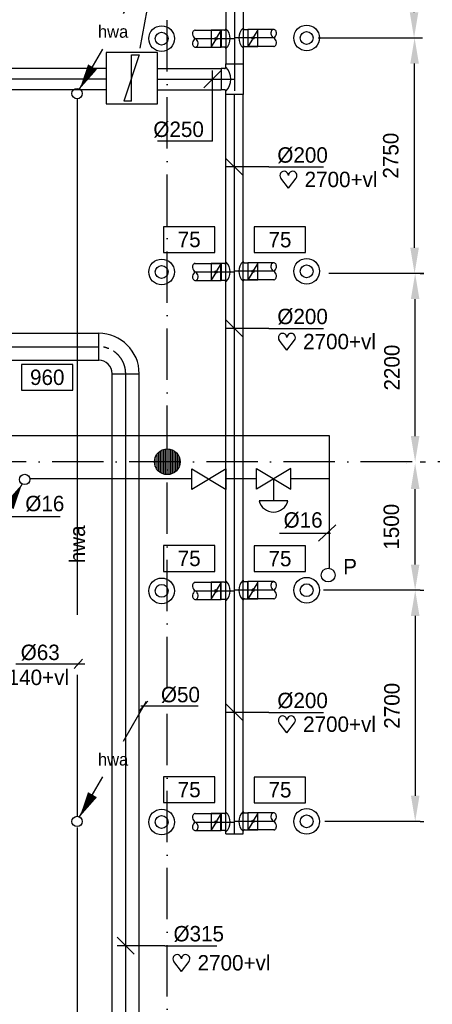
# Model space of a CAD drawing. Extents: x -39327 to 109237, y 358172 to 442272.
# Tile 93 of 96: x 77986 to 82799, y 422657 to 434156. Entities that reach past the tile are written whole.
import ezdxf
from ezdxf.enums import TextEntityAlignment as Align

# ---------------------------------------------------------------- set-up
doc = ezdxf.new("R2010")
doc.units = 0
doc.header["$LTSCALE"] = 100
for name, pattern in [('2322000', [45, 40, -5]), ('2322122', [47, 40, -7]), ('CENTER2', [11.25, 7.5, -1.25, 1.25, -1.25]), ('CENTER4', [5, 3.125, -0.625, 0.625, -0.625]), ('DASHDOT', [9, 6, -1.5, 0, -1.5]), ('LURETOUR', [6, 4, -2])]:
    doc.linetypes.add(name, pattern=pattern)
doc.layers.get('0').update_dxf_attribs({"linetype": 'CONTINUOUS'})
doc.layers.get('DEFPOINTS').update_dxf_attribs({"linetype": 'CONTINUOUS'})
for name, color, linetype in [('AL$7----_STRAMIEN', 1, 'DASHDOT'), ('AL28----_KONSTRUKTIE', 3, 'CONTINUOUS'), ('ALXAA---_GEWBETON', 12, 'CONTINUOUS'), ('BL$2----', 7, 'CONTINUOUS'), ('WL$1----', 4, 'CONTINUOUS'), ('WL521---', 4, 'CONTINUOUS'), ('WL570---', 3, 'CONTINUOUS'), ('WL570---_HARTLIJN', 1, 'CONTINUOUS'), ('WL570---_RETOUR', 3, 'CONTINUOUS'), ('WM$1----', 1, 'CONTINUOUS'), ('WM521---', 1, 'CONTINUOUS'), ('WM570---', 1, 'CONTINUOUS')]:
    doc.layers.add(name, color=color, linetype=linetype)
doc.styles.add('BURO-018', font='BUROFONT.shx', dxfattribs={"height": 180})
doc.dimstyles.new('CEES', dxfattribs={"dimscale": 100, "dimtxt": 3, "dimasz": 3, "dimexe": 1, "dimexo": 1, "dimgap": 1.5, "dimtad": 0, "dimdec": 0, "dimzin": 0, "dimtxsty": 'BURO-018', "dimcen": -3, "dimdle": 1.25, "dimclrd": 1, "dimclre": 1, "dimclrt": 1, "dimazin": 3, "dimtfac": 0.75, "dimtdec": 0, "dimtofl": 0, "dimtmove": 0, "dimatfit": 3, "dimtvp": 1.5, "dimtolj": 1, "dimtzin": 0})

# ---------------------------------------------------------------- blocks, each defined once
blk = doc.blocks.new('LU-ORNAM-C8C810')
at = {"color": 0, "linetype": 'CONTINUOUS'}
for radius in [100, 50]:
    blk.add_circle((0, 0), radius, dxfattribs=at)
at = {"color": 0, "linetype": 'CONTINUOUS', "style": 'BURO-018', "flags": 1}
for tag, p in [('LU_ID', (0, 0)), ('LU_DEBIET', (0, -3)), ('LU_FABR', (0, -6)), ('LU_ARTNR', (0, -9))]:
    blk.add_attdef(tag, p, '', height=1.8, dxfattribs=at)
blk = doc.blocks.new('LU-1D-K-C8')
at = {"color": 0, "linetype": 'CONTINUOUS'}
for p, q in [((-0.5, 100), (0.5, 100)), ((-0.5, -100), (0.5, -100))]:
    blk.add_line(p, q, dxfattribs=at)
at = {"layer": 'WL570---_HARTLIJN', "linetype": 'CENTER2'}
blk.add_line((-0.5, 0), (0.5, 0), dxfattribs=at)
blk = doc.blocks.new('LU-1-KB')
at = {"color": 0, "linetype": 'CONTINUOUS'}
for points in [[(0.168, 0.25, 0.068022), (0.155, 0.349, 0.080261), (0.119, 0.427, 0.107085), (0.061, 0.483, 0.138897), (0, 0.5, 0.138897), (-0.061, 0.483, 0.107085), (-0.119, 0.427, 0.080261), (-0.155, 0.349, 0.068022), (-0.168, 0.25, 0.068022)], [(0, -0.5, 0.138897), (0.061, -0.483, 0.107085), (0.119, -0.427, 0.080261), (0.155, -0.349, 0.068022), (0.168, -0.25, 0.068022)]]:
    blk.add_lwpolyline(points, format="xyb", dxfattribs=at)
for centre, start, end in [((0.167, 0.294), 187.45943, 240.38172), ((-0.167, 0.294), 299.61828, 352.54057), ((-0.167, -0.294), 7.45943, 60.38172)]:
    blk.add_arc(centre, 0.338, start, end, dxfattribs=at)
blk = doc.blocks.new('LU-ORND')
at = {"color": 0, "linetype": 'CONTINUOUS'}
for p, q in [((-3, 1.5), (-3, -1.5)), ((3, 1.5), (-3, 1.5)), ((3, -1.5), (3, 1.5)), ((-3, -1.5), (3, -1.5))]:
    blk.add_line(p, q, dxfattribs=at)
blk = doc.blocks.new('LU-1D-K-FA')
at = {"color": 0, "linetype": 'CONTINUOUS'}
for p, q in [((-0.5, 125), (0.5, 125)), ((-0.5, -125), (0.5, -125))]:
    blk.add_line(p, q, dxfattribs=at)
at = {"layer": 'WL570---_HARTLIJN', "linetype": 'CENTER2'}
blk.add_line((-0.5, 0), (0.5, 0), dxfattribs=at)
blk = doc.blocks.new('LU-1-KB1')
at = {"color": 0, "linetype": 'BYBLOCK'}
blk.add_line((0, -0.5), (0, 0.5), dxfattribs=at)
blk = doc.blocks.new('LU-1D-Z--5A-C8C89D')
at = {"color": 0, "linetype": 'CONTINUOUS'}
for p, q in [((-100, -116), (-100, -157)), ((-100, -157), (100, -157)), ((100, -116), (100, -157))]:
    blk.add_line(p, q, dxfattribs=at)
at = {"color": 0, "linetype": 'CONTINUOUS', "flags": 128}
for points in [[(-100, -116, 0.02182), (-100, -114, 0.037214), (-100, -113, 0.006436), (-101, -111, 0.02182), (-101, -111, 0.02182), (-101, -109, 0.02182), (-102, -108, 0.02182), (-103, -107, 0.02182), (-104, -106, 0.02182), (-105, -105, 0.02182), (-106, -104, 0.02182), (-107, -103, 0.02182), (-108, -102, 0.02182), (-109, -101, 0.02182), (-111, -101, 0.02182), (-111, -101, 0.006436), (-113, -100, 0.037214), (-114, -100, 0.02182), (-116, -100)], [(116, -100, 0.02182), (114, -100, 0.037214), (113, -100, 0.006436), (111, -101, 0.02182), (111, -101, 0.02182), (109, -101, 0.02182), (108, -102, 0.02182), (107, -103, 0.02182), (106, -104, 0.02182), (105, -105, 0.02182), (104, -106, 0.02182), (103, -107, 0.02182), (102, -108, 0.02182), (101, -109, 0.02182), (101, -111, 0.02182), (101, -111, 0.006436), (100, -113, 0.037214), (100, -114, 0.02182), (100, -116)]]:
    blk.add_lwpolyline(points, format="xyb", dxfattribs=at)
at = {"color": 0, "linetype": 'CONTINUOUS'}
blk.add_arc((0, -216), 164, 45, 135, dxfattribs=at)
at = {"layer": 'WL570---_HARTLIJN', "linetype": 'CENTER4'}
blk.add_line((0, -157), (0, 0), dxfattribs=at)
blk = doc.blocks.new('LU-1D-Z-5A-C8C89D')
at = {"color": 0, "linetype": 'CONTINUOUS'}
for p, q in [((-100, 116), (-100, 157)), ((-100, 157), (100, 157)), ((100, 116), (100, 157))]:
    blk.add_line(p, q, dxfattribs=at)
at = {"color": 0, "linetype": 'CONTINUOUS', "flags": 128}
for points in [[(-116, 100, 0.02182), (-114, 100, 0.037214), (-113, 100, 0.006436), (-111, 101, 0.02182), (-111, 101, 0.02182), (-109, 101, 0.02182), (-108, 102, 0.02182), (-107, 103, 0.02182), (-106, 104, 0.02182), (-105, 105, 0.02182), (-104, 106, 0.02182), (-103, 107, 0.02182), (-102, 108, 0.02182), (-101, 109, 0.02182), (-101, 111, 0.02182), (-101, 111, 0.006436), (-100, 113, 0.037214), (-100, 114, 0.02182), (-100, 116)], [(100, 116, 0.02182), (100, 114, 0.037214), (100, 113, 0.006436), (101, 111, 0.02182), (101, 111, 0.02182), (101, 109, 0.02182), (102, 108, 0.02182), (103, 107, 0.02182), (104, 106, 0.02182), (105, 105, 0.02182), (106, 104, 0.02182), (107, 103, 0.02182), (108, 102, 0.02182), (109, 101, 0.02182), (111, 101, 0.02182), (111, 101, 0.006436), (113, 100, 0.037214), (114, 100, 0.02182), (116, 100)]]:
    blk.add_lwpolyline(points, format="xyb", dxfattribs=at)
at = {"color": 0, "linetype": 'CONTINUOUS'}
blk.add_arc((0, 216), 164, 225, 315, dxfattribs=at)
at = {"layer": 'WL570---_HARTLIJN', "linetype": 'CENTER4'}
blk.add_line((0, 157), (0, 0), dxfattribs=at)
blk = doc.blocks.new('2322615')
at = {"color": 0, "linetype": 'CONTINUOUS'}
for p, q in [((-2.5, -7.5), (2.5, 7.5)), ((0, 7.5), (2.5, 7.5)), ((0, 7.5), (0, -7.5)), ((0, -7.5), (-2.5, -7.5))]:
    blk.add_line(p, q, dxfattribs=at)
at = {"color": 0, "linetype": 'CONTINUOUS', "style": 'BURO-018', "flags": 1}
blk.add_attdef('W_ID', (0, 0), '', height=1.8, dxfattribs=at)
blk = doc.blocks.new('LU-1D-T--5A-C8FA5A-Q1')
at = {"color": 0, "linetype": 'CONTINUOUS'}
for p, q in [((-178, -100), (-178, 100)), ((-178, 100), (178, 100)), ((178, 100), (178, -100)), ((-141, -100), (-178, -100)), ((178, -100), (141, -100)), ((-125, -116), (-125, -157)), ((-125, -157), (125, -157)), ((125, -116), (125, -157))]:
    blk.add_line(p, q, dxfattribs=at)
at = {"color": 0, "linetype": 'CONTINUOUS', "flags": 128}
for points in [[(-125, -116, 0.02182), (-125, -114, 0.037214), (-125, -113, 0.006436), (-126, -111, 0.02182), (-126, -111, 0.02182), (-126, -109, 0.02182), (-127, -108, 0.02182), (-128, -107, 0.02182), (-129, -106, 0.02182), (-130, -105, 0.02182), (-131, -104, 0.02182), (-132, -103, 0.02182), (-133, -102, 0.02182), (-134, -101, 0.02182), (-136, -101, 0.02182), (-136, -101, 0.006436), (-138, -100, 0.037214), (-139, -100, 0.02182), (-141, -100)], [(141, -100, 0.02182), (139, -100, 0.037214), (138, -100, 0.006436), (136, -101, 0.02182), (136, -101, 0.02182), (134, -101, 0.02182), (133, -102, 0.02182), (132, -103, 0.02182), (131, -104, 0.02182), (130, -105, 0.02182), (129, -106, 0.02182), (128, -107, 0.02182), (127, -108, 0.02182), (126, -109, 0.02182), (126, -111, 0.02182), (126, -111, 0.006436), (125, -113, 0.037214), (125, -114, 0.02182), (125, -116)]]:
    blk.add_lwpolyline(points, format="xyb", dxfattribs=at)
at = {"color": 0, "linetype": 'CONTINUOUS'}
blk.add_arc((0, -241), 199, 45, 135, dxfattribs=at)
at = {"layer": 'WL570---_HARTLIJN', "linetype": 'CENTER4'}
for p, q in [((-178, 0), (178, 0)), ((0, -157), (0, 0))]:
    blk.add_line(p, q, dxfattribs=at)
blk = doc.blocks.new('LU-1D-KL-C874')
at = {"color": 0, "linetype": 'CONTINUOUS'}
for p, q in [((-58, 100), (-58, -100)), ((58, 100), (-58, 100)), ((51, 87), (7, 13)), ((58, -100), (58, 100)), ((-58, -100), (58, -100)), ((-7, -13), (-51, -87))]:
    blk.add_line(p, q, dxfattribs=at)
blk.add_circle((0, 0), 14.6, dxfattribs=at)
blk = doc.blocks.new('*U93', base_point=(74882, 75482))
at = {"layer": 'WM570---', "linetype": 'CONTINUOUS'}
for p, q in [((74782, 75581), (74982, 75382)), ((75282, 75482), (74782, 75482)), ((75282, 75482), (75922, 75482))]:
    blk.add_line(p, q, dxfattribs=at)
at = {"layer": 'WM570---', "linetype": 'CONTINUOUS', "style": 'BURO-018'}
blk.add_text('%%c200', height=180, dxfattribs=at).set_placement((75382, 75532))
blk = doc.blocks.new('*U94', base_point=(74882, 72316))
at = {"layer": 'WM570---', "linetype": 'CONTINUOUS'}
for p, q in [((74782, 72416), (74982, 72216)), ((75282, 72316), (74782, 72316)), ((75282, 72316), (75922, 72316))]:
    blk.add_line(p, q, dxfattribs=at)
at = {"layer": 'WM570---', "linetype": 'CONTINUOUS', "style": 'BURO-018'}
blk.add_text('%%c200', height=180, dxfattribs=at).set_placement((75382, 72366))
blk = doc.blocks.new('*U95', base_point=(74882, 69111))
at = {"layer": 'WM570---', "linetype": 'CONTINUOUS'}
for p, q in [((74782, 69211), (74982, 69012)), ((75282, 69111), (74782, 69111)), ((75282, 69111), (75922, 69111))]:
    blk.add_line(p, q, dxfattribs=at)
at = {"layer": 'WM570---', "linetype": 'CONTINUOUS', "style": 'BURO-018'}
blk.add_text('%%c200', height=180, dxfattribs=at).set_placement((75382, 69161))
blk = doc.blocks.new('*U96', base_point=(73612, 66387))
at = {"layer": 'WM570---', "linetype": 'CONTINUOUS'}
for p, q in [((73513, 66487), (73712, 66287)), ((74070, 66387), (73512, 66387)), ((74070, 66387), (74676, 66387))]:
    blk.add_line(p, q, dxfattribs=at)
at = {"layer": 'WM570---', "linetype": 'CONTINUOUS', "style": 'BURO-018'}
blk.add_text('%%c315', height=180, dxfattribs=at).set_placement((74170, 66437))
blk = doc.blocks.new('*U97', base_point=(74546, 76507))
at = {"layer": 'WM570---', "linetype": 'CONTINUOUS'}
for p, q in [((74446, 76407), (74645, 76606)), ((74546, 75782), (74546, 76607)), ((74546, 75782), (73906, 75782))]:
    blk.add_line(p, q, dxfattribs=at)
at = {"layer": 'WM570---', "linetype": 'CONTINUOUS', "style": 'BURO-018'}
blk.add_text('%%c250', height=180, dxfattribs=at).set_placement((74446, 75832), align=Align.RIGHT)
blk = doc.blocks.new('HART')
at = {"color": 1}
for q in [(-39.7, 52.4), (39.7, 52.4)]:
    blk.add_line((0, 0), q, dxfattribs=at)
for centre, start, end in [((-22.1, 65.7), 0, 217.1867), ((22.1, 65.7), 322.8133, 180)]:
    blk.add_arc(centre, 22.1, start, end, dxfattribs=at)
blk = doc.blocks.new('LU-1D-K-13B')
at = {"color": 0, "linetype": 'CONTINUOUS'}
for p, q in [((-0.5, 157.5), (0.5, 157.5)), ((-0.5, -157.5), (0.5, -157.5))]:
    blk.add_line(p, q, dxfattribs=at)
at = {"layer": 'WL570---_HARTLIJN', "linetype": 'CENTER2'}
blk.add_line((-0.5, 0), (0.5, 0), dxfattribs=at)
blk = doc.blocks.new('LDV3')
at = {"color": 0, "linetype": 'CONTINUOUS'}
for p, q in [((4.5, 7.794), (6.75, 11.691)), ((0.25, 0.433), (2.5, 4.33))]:
    blk.add_line(p, q, dxfattribs=at)
blk.add_lwpolyline([(0.25, 0.433, 0, 1, 0), (1.5, 2.598, 1, 1, 0)], format="xyseb", dxfattribs=at)
blk.add_circle((0, 0), 0.5, dxfattribs=at)
at = {"color": 0, "linetype": 'CONTINUOUS', "style": 'BURO-018'}
blk.add_attdef('LD_TEXT1', text='', height=1.8, dxfattribs=at).set_placement((3.5, 6.062), align=Align.MIDDLE)
blk = doc.blocks.new('LU-1D-B-1-13B5A13B')
at = {"color": 0, "linetype": 'CONTINUOUS'}
for p, q in [((-157.5, 315), (157.5, 315)), ((-315, 157.5), (-315, -157.5))]:
    blk.add_line(p, q, dxfattribs=at)
for radius in [157.5, 472.5]:
    blk.add_arc((-315, 315), radius, 270, 0, dxfattribs=at)
at = {"layer": 'WL570---_HARTLIJN', "linetype": 'CENTER4'}
blk.add_arc((-315, 315), 315, 270, 0, dxfattribs=at)
blk = doc.blocks.new('LDV4')
at = {"color": 0, "linetype": 'CONTINUOUS'}
for p, q in [((-0.25, -0.433), (-2.5, -4.33)), ((-4.5, -7.794), (-6.75, -11.691))]:
    blk.add_line(p, q, dxfattribs=at)
blk.add_lwpolyline([(-0.25, -0.433, 0, 1, 0), (-1.5, -2.598, 1, 1, 0)], format="xyseb", dxfattribs=at)
blk.add_circle((0, 0), 0.5, dxfattribs=at)
at = {"color": 0, "linetype": 'CONTINUOUS', "style": 'BURO-018'}
blk.add_attdef('LD_TEXT1', text='', height=1.8, dxfattribs=at).set_placement((-3.5, -6.062), align=Align.MIDDLE)
blk = doc.blocks.new('3048301')
at = {"color": 0, "linetype": 'CONTINUOUS'}
for p, q in [((-2.5, 1.5), (2.5, -1.5)), ((-2.5, -1.5), (-2.5, 1.5)), ((2.5, 1.5), (-2.5, -1.5)), ((2.5, -1.5), (2.5, 1.5))]:
    blk.add_line(p, q, dxfattribs=at)
at = {"color": 0, "linetype": 'CONTINUOUS', "style": 'BURO-018', "flags": 1}
blk.add_attdef('CV_MATCODE', (0, 0), '', height=1.8, dxfattribs=at)
blk = doc.blocks.new('2322122-2')
at = {"layer": 'WM521---', "color": 0, "style": 'BURO-018'}
blk.add_text('hwa', height=180, rotation=90, dxfattribs=at).set_placement((78655, 428029), align=Align.MIDDLE)
blk = doc.blocks.new('*D375')
at = {"color": 1, "linetype": 'BYBLOCK'}
for p, q in [((82658, 427493), (82700, 427493)), ((82600, 427193), (82600, 425093)), ((82658, 424793), (82700, 424793))]:
    blk.add_line(p, q, dxfattribs=at)
for points in [[(82550, 427193), (82650, 427193), (82600, 427493)], [(82550, 425093), (82650, 425093), (82600, 424793)]]:
    blk.add_solid(points, dxfattribs=at)
at = {"layer": 'DEFPOINTS', "color": 0, "linetype": 'BYBLOCK'}
for p in [(82558, 427493), (82558, 424793), (82600, 424793)]:
    blk.add_point(p, dxfattribs=at)
at = {"color": 1, "linetype": 'BYBLOCK', "insert": (82329, 426143), "char_height": 180, "attachment_point": 5, "rotation": 90, "style": 'BURO-018'}
blk.add_mtext('\\A1;2700', dxfattribs=at)
blk = doc.blocks.new('*D376')
at = {"color": 1, "linetype": 'BYBLOCK'}
for p, q in [((82500, 428975), (82499, 428975)), ((82599, 427793), (82599, 428675)), ((82500, 427493), (82499, 427493))]:
    blk.add_line(p, q, dxfattribs=at)
for points in [[(82549, 428675), (82649, 428675), (82599, 428975)], [(82549, 427793), (82649, 427793), (82599, 427493)]]:
    blk.add_solid(points, dxfattribs=at)
at = {"layer": 'DEFPOINTS', "color": 0, "linetype": 'BYBLOCK'}
for p in [(82599, 428975), (82600, 428975), (82600, 427493)]:
    blk.add_point(p, dxfattribs=at)
at = {"color": 1, "linetype": 'BYBLOCK', "insert": (82322, 428234), "char_height": 180, "attachment_point": 5, "rotation": 90, "style": 'BURO-018'}
blk.add_mtext('\\A1;1500', dxfattribs=at)
blk = doc.blocks.new('*D377')
at = {"color": 1, "linetype": 'BYBLOCK'}
for p, q in [((82658, 431193), (82699, 431193)), ((82599, 429293), (82599, 430893)), ((82658, 428993), (82699, 428993))]:
    blk.add_line(p, q, dxfattribs=at)
for points in [[(82549, 430893), (82649, 430893), (82599, 431193)], [(82549, 429293), (82649, 429293), (82599, 428993)]]:
    blk.add_solid(points, dxfattribs=at)
at = {"layer": 'DEFPOINTS', "color": 0, "linetype": 'BYBLOCK'}
for p in [(82558, 431193), (82599, 431193), (82558, 428993)]:
    blk.add_point(p, dxfattribs=at)
at = {"color": 1, "linetype": 'BYBLOCK', "insert": (82329, 430093), "char_height": 180, "attachment_point": 5, "rotation": 90, "style": 'BURO-018'}
blk.add_mtext('\\A1;2200', dxfattribs=at)
blk = doc.blocks.new('*D378')
at = {"color": 1, "linetype": 'BYBLOCK'}
for p, q in [((81434, 436193), (82651, 436193)), ((82551, 434243), (82551, 435893)), ((81434, 433943), (82651, 433943))]:
    blk.add_line(p, q, dxfattribs=at)
for points in [[(82501, 435893), (82601, 435893), (82551, 436193)], [(82501, 434243), (82601, 434243), (82551, 433943)]]:
    blk.add_solid(points, dxfattribs=at)
at = {"layer": 'DEFPOINTS', "color": 0, "linetype": 'BYBLOCK'}
for p in [(81334, 436193), (82551, 436193), (81334, 433943)]:
    blk.add_point(p, dxfattribs=at)
at = {"color": 1, "linetype": 'BYBLOCK', "insert": (82273, 435068), "char_height": 180, "attachment_point": 5, "rotation": 90, "style": 'BURO-018'}
blk.add_mtext('\\A1;2250', dxfattribs=at)
blk = doc.blocks.new('*D379')
at = {"color": 1, "linetype": 'BYBLOCK'}
for p, q in [((82458, 433943), (82457, 433943)), ((82557, 431493), (82557, 433643)), ((82458, 431193), (82457, 431193))]:
    blk.add_line(p, q, dxfattribs=at)
for points in [[(82507, 433643), (82607, 433643), (82557, 433943)], [(82507, 431493), (82607, 431493), (82557, 431193)]]:
    blk.add_solid(points, dxfattribs=at)
at = {"layer": 'DEFPOINTS', "color": 0, "linetype": 'BYBLOCK'}
for p in [(82557, 433943), (82558, 433943), (82558, 431193)]:
    blk.add_point(p, dxfattribs=at)
at = {"color": 1, "linetype": 'BYBLOCK', "insert": (82280, 432568), "char_height": 180, "attachment_point": 5, "rotation": 90, "style": 'BURO-018'}
blk.add_mtext('\\A1;2750', dxfattribs=at)

msp = doc.modelspace()

# ---------------------------------------------------------------- linework, layer by layer
at = {"layer": 'AL$7----_STRAMIEN', "color": 1}
for p, q in [((79708, 417348.4), (79708, 438822.2)), ((90664.5, 428992.8), (8116, 428992.8))]:
    msp.add_line(p, q, dxfattribs=at)
at = {"layer": 'AL28----_KONSTRUKTIE', "color": 8}
msp.add_circle((79708, 428992.8), 150, dxfattribs=at)
at = {"layer": 'ALXAA---_GEWBETON', "color": 8}
for p, q in [((79588, 428902.8), (79588, 429082.8)), ((79608, 428881), (79608, 429104.6)), ((79628, 428865.9), (79628, 429119.7)), ((79648, 428855.3), (79648, 429130.2)), ((79668, 428848.2), (79668, 429137.3)), ((79688, 428844.1), (79688, 429141.4)), ((79708, 428842.8), (79708, 429142.8)), ((79728, 428844.1), (79728, 429141.4)), ((79748, 428848.2), (79748, 429137.3)), ((79768, 428855.3), (79768, 429130.2)), ((79788, 428865.9), (79788, 429119.7)), ((79808, 428881), (79808, 429104.6)), ((79828, 428902.8), (79828, 429082.8)), ((79568, 428938.9), (79568, 429046.6)), ((79848, 428938.9), (79848, 429046.6))]:
    msp.add_line(p, q, dxfattribs=at)
at = {"layer": 'BL$2----', "color": 1}
for p, q in [((82699.3, 431192.8), (81594.2, 431192.8)), ((82658.3, 427492.8), (81528.8, 427492.8)), ((82658.3, 424792.8), (81546.5, 424792.8))]:
    msp.add_line(p, q, dxfattribs=at)
at = {"layer": 'WL$1----'}
for p, q in [((78993, 433774.9), (78993, 433174.9)), ((79593, 433774.9), (78993, 433774.9)), ((79593, 433174.9), (79593, 433774.9)), ((78993, 433174.9), (79593, 433174.9))]:
    msp.add_line(p, q, dxfattribs=at)
at = {"layer": 'WL$1----', "linetype": '2322000'}
for p, q in [((73265.4, 429298.2), (81594.6, 429298.2)), ((81594.6, 429298.2), (81594.6, 427752.4)), ((78100.3, 428796), (79995.7, 428796)), ((80399.9, 428796), (80734.9, 428796)), ((81148.8, 428796), (81594.6, 428796))]:
    msp.add_line(p, q, dxfattribs=at)
at = {"layer": 'WL$1----', "color": 2}
for p, q in [((80947.1, 428793.5), (80947.1, 428536.2)), ((81114.9, 428536.1), (80778.9, 428536.1))]:
    msp.add_line(p, q, dxfattribs=at)
at = {"layer": 'WL$1----', "color": 1}
for p, q in [((77739.1, 428354.7), (78456.3, 428353)), ((81471.3, 428067.1), (81674.6, 428254.7)), ((81017.7, 428160.9), (81612, 428160.9))]:
    msp.add_line(p, q, dxfattribs=at)
at = {"layer": 'WL$1----'}
msp.add_circle((81584, 427669.8), 80.8, dxfattribs=at)
at = {"layer": 'WL$1----', "color": 2}
msp.add_arc((80946.9, 428578.5), 173.3, 194.18076, 345.81924, dxfattribs=at)
at = {"layer": 'WL521---', "linetype": '2322122'}
for p, q in [((78655.3, 433232.8), (78655.3, 431205.8)), ((78655.3, 431205.8), (78655.3, 424852.8)), ((78655.3, 424722.2), (78655.3, 420568.7))]:
    msp.add_line(p, q, dxfattribs=at)
at = {"layer": 'WL570---', "color": 1}
for p, q in [((79610.5, 435047.3), (79388.9, 433824.8)), ((78717.5, 426688.6), (78619.8, 426577.6)), ((77939.5, 426634.8), (78747, 426634.8)), ((79480.2, 426197.4), (79382.4, 426086.5)), ((79397.4, 426141.2), (80067.2, 426141.2))]:
    msp.add_line(p, q, dxfattribs=at)

# ---------------------------------------------------------------- block references
at = {"layer": 'WL$1----', "xscale": 36, "yscale": 36, "zscale": 36, "rotation": 180.0000000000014}
msp.add_blockref('2322615', (79290.9, 433475.4), dxfattribs=at)
at = {"layer": 'WL$1----', "color": 2}
ref = msp.add_blockref('LDV4', (78044, 428786.4), dxfattribs=dict(at, xscale=121.5, yscale=121.5, zscale=121.5))
ref.add_attrib('LD_TEXT1', 'p', dxfattribs={"layer": '0', "color": 1, "linetype": 'CONTINUOUS', "height": 145.8, "style": 'BURO-018'}).set_placement((77618.8, 428049.9), align=Align.MIDDLE)
at = {"layer": 'WL$1----', "color": 2, "xscale": 80, "yscale": 80, "zscale": 80}
for p in [(80195.7, 428790.4), (80947.1, 428793.5)]:
    msp.add_blockref('3048301', p, dxfattribs=at)
at = {"layer": 'WL521---', "color": 2}
ref = msp.add_blockref('LDV3', (78655.3, 433292.8), dxfattribs=dict(at, xscale=120, yscale=120, zscale=120))
ref.add_attrib('LD_TEXT1', 'hwa', dxfattribs={"layer": '0', "color": 1, "linetype": 'CONTINUOUS', "height": 144, "style": 'BURO-018'}).set_placement((79075.3, 434020.2), align=Align.MIDDLE)
ref = msp.add_blockref('LDV3', (78655.3, 424792.8), dxfattribs=dict(at, xscale=120, yscale=120, zscale=120))
ref.add_attrib('LD_TEXT1', 'hwa', dxfattribs={"layer": '0', "color": 1, "linetype": 'CONTINUOUS', "height": 144, "style": 'BURO-018'}).set_placement((79075.3, 425520.2), align=Align.MIDDLE)
at = {"layer": 'WL570---_RETOUR', "linetype": 'LURETOUR'}
for name, p, xscale, rotation in [('LU-1D-K-C8', (80491.8, 435183.6), 3088.880411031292, 269.9999999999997), ('LU-1D-K-C8', (80184.6, 433935.3), 299.6963189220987, 359.9999999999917), ('LU-1D-K-C8', (80798.9, 433942.8), 299.6963189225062, 179.9999999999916), ('LU-1D-K-FA', (76144.7, 433461.4), 5686.221412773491, 179.9999999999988), ('LU-1D-K-FA', (79961.9, 433461.4), 745.116726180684, 359.9999999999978), ('LU-1D-K-C8', (80491.8, 428965.6), 8635.928486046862, 89.99999999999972), ('LU-1D-K-C8', (80184.6, 431210.3), 299.6963189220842, 359.9999999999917), ('LU-1D-K-C8', (80798.9, 431217.8), 299.6963189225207, 179.9999999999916), ('LU-1D-K-13B', (77325.8, 430337), 3163.107127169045, 359.9999999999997), ('LU-1D-K-13B', (79222.4, 423607.9), 12828.26757322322, 90), ('LU-1D-K-C8', (80184.6, 427485.3), 299.6963189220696, 359.9999999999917), ('LU-1D-K-C8', (80798.9, 427492.8), 299.6963189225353, 179.9999999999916), ('LU-1D-K-C8', (80184.6, 424785.3), 299.6963189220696, 359.9999999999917), ('LU-1D-K-C8', (80798.9, 424792.8), 299.6963189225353, 179.9999999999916)]:
    msp.add_blockref(name, p, dxfattribs=dict(at, xscale=xscale, rotation=rotation))
at = {"layer": 'WL570---_RETOUR', "xscale": 1.5, "yscale": 1.5, "zscale": 1.5}
for p in [(79641.8, 433935.3), (81333.6, 433942.8), (79641.8, 431210.3), (81333.6, 431217.8), (79641.8, 427485.3), (81333.6, 427492.8), (79641.8, 424785.3), (81333.6, 424792.8)]:
    msp.add_blockref('LU-ORNAM-C8C810', p, dxfattribs=at)
at = {"layer": 'WL570---_RETOUR', "linetype": 'LURETOUR', "xscale": 200, "yscale": 200, "zscale": 200}
for name, p, rotation in [('LU-1-KB', (80034.8, 433935.3), 180), ('LU-1-KB', (80034.8, 431210.3), 180), ('LU-1-KB', (80034.8, 427485.3), 180), ('LU-1-KB', (80034.8, 424785.3), 180), ('LU-1-KB1', (80491.8, 424647.7), 269.9999999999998)]:
    msp.add_blockref(name, p, dxfattribs=dict(at, rotation=rotation))
at = {"layer": 'WL570---_RETOUR', "linetype": 'CONTINUOUS', "rotation": 359.9999999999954}
for p in [(80276.3, 433935.3), (80707.3, 433942.8), (80276.3, 431210.3), (80707.3, 431217.8), (80276.3, 427485.3), (80707.3, 427492.8), (80276.3, 424785.3), (80707.3, 424792.8)]:
    msp.add_blockref('LU-1D-KL-C874', p, dxfattribs=at)
at = {"layer": 'WL570---_RETOUR', "linetype": 'LURETOUR'}
for name, p, rotation in [('LU-1D-Z--5A-C8C89D', (80491.8, 433935.3), 270), ('LU-1D-Z-5A-C8C89D', (80491.8, 433942.8), 270), ('LU-1D-T--5A-C8FA5A-Q1', (80491.8, 433461.4), 270), ('LU-1D-Z--5A-C8C89D', (80491.8, 431210.3), 270), ('LU-1D-Z-5A-C8C89D', (80491.8, 431217.8), 270), ('LU-1D-B-1-13B5A13B', (79222.4, 430337), 90), ('LU-1D-Z-5A-C8C89D', (80491.8, 427485.3), 90), ('LU-1D-Z--5A-C8C89D', (80491.8, 427492.8), 90), ('LU-1D-Z--5A-C8C89D', (80491.8, 424785.3), 270), ('LU-1D-Z-5A-C8C89D', (80491.8, 424792.8), 270)]:
    msp.add_blockref(name, p, dxfattribs=dict(at, rotation=rotation))
at = {"layer": 'WL570---_RETOUR', "linetype": 'LURETOUR', "xscale": 200, "yscale": 200, "zscale": 200}
for p in [(80948.8, 433942.8), (80948.8, 431217.8), (80948.8, 427492.8), (80948.8, 424792.8)]:
    msp.add_blockref('LU-1-KB', p, dxfattribs=at)
at = {"layer": 'WM521---'}
msp.add_blockref('2322122-2', (0, 0), dxfattribs=at)
at = {"layer": 'WM570---'}
for name, p in [('*U97', (80234.4, 433461.4)), ('*U93', (80491.8, 432436.2)), ('*U94', (80491.8, 430550.2)), ('*U95', (80491.8, 426065.9)), ('*U96', (79222.4, 423341.4))]:
    msp.add_blockref(name, p, dxfattribs=at)
at = {"layer": 'WM570---', "xscale": 2.25, "yscale": 2.25, "zscale": 2.25}
for p in [(81120.4, 432188.4), (81102.8, 430294.7), (81102.8, 425826.4), (79871.9, 423039.4)]:
    msp.add_blockref('HART', p, dxfattribs=at)
at = {"layer": 'WM570---'}
ref = msp.add_blockref('LU-ORND', (79963.3, 431588.2), dxfattribs=dict(at, xscale=100, yscale=100, zscale=100))
ref.add_attrib('LU_TEXT1', '75', dxfattribs={"layer": '0', "color": 1, "linetype": 'CONTINUOUS', "height": 180, "style": 'BURO-018'}).set_placement((79963.3, 431588.2), align=Align.MIDDLE)
ref = msp.add_blockref('LU-ORND', (81022, 431586.2), dxfattribs=dict(at, xscale=100, yscale=100, zscale=100))
ref.add_attrib('LU_TEXT1', '75', dxfattribs={"layer": '0', "color": 1, "linetype": 'CONTINUOUS', "height": 180, "style": 'BURO-018'}).set_placement((81022, 431586.2), align=Align.MIDDLE)
ref = msp.add_blockref('LU-ORND', (78307.5, 429979.8), dxfattribs=dict(at, xscale=100, yscale=100, zscale=100))
ref.add_attrib('LU_TEXT1', '960', dxfattribs={"layer": '0', "color": 1, "linetype": 'CONTINUOUS', "height": 180, "style": 'BURO-018'}).set_placement((78307.5, 429979.8), align=Align.MIDDLE)
ref = msp.add_blockref('LU-ORND', (79963.3, 427863.2), dxfattribs=dict(at, xscale=100, yscale=100, zscale=100))
ref.add_attrib('LU_TEXT1', '75', dxfattribs={"layer": '0', "color": 1, "linetype": 'CONTINUOUS', "height": 180, "style": 'BURO-018'}).set_placement((79963.3, 427863.2), align=Align.MIDDLE)
ref = msp.add_blockref('LU-ORND', (81022, 427861.2), dxfattribs=dict(at, xscale=100, yscale=100, zscale=100))
ref.add_attrib('LU_TEXT1', '75', dxfattribs={"layer": '0', "color": 1, "linetype": 'CONTINUOUS', "height": 180, "style": 'BURO-018'}).set_placement((81022, 427861.2), align=Align.MIDDLE)
ref = msp.add_blockref('LU-ORND', (79963.3, 425163.2), dxfattribs=dict(at, xscale=100, yscale=100, zscale=100))
ref.add_attrib('LU_TEXT1', '75', dxfattribs={"layer": '0', "color": 1, "linetype": 'CONTINUOUS', "height": 180, "style": 'BURO-018'}).set_placement((79963.3, 425163.2), align=Align.MIDDLE)
ref = msp.add_blockref('LU-ORND', (81022, 425161.2), dxfattribs=dict(at, xscale=100, yscale=100, zscale=100))
ref.add_attrib('LU_TEXT1', '75', dxfattribs={"layer": '0', "color": 1, "linetype": 'CONTINUOUS', "height": 180, "style": 'BURO-018'}).set_placement((81022, 425161.2), align=Align.MIDDLE)

# ---------------------------------------------------------------- texts
at = {"layer": 'WL$1----', "color": 1, "style": 'BURO-018'}
for s, p in [('%%c16', (78051.8, 428415.6)), ('%%c16', (81064.6, 428223.4)), ('P', (81759.7, 427678.8))]:
    msp.add_text(s, height=180, dxfattribs=at).set_placement(p)
at = {"layer": 'WM$1----', "color": 1, "style": 'BURO-018'}
for s, p in [('%%C63', (77998, 426677.4)), ('%%C50', (79633.7, 426183.8))]:
    msp.add_text(s, height=180, dxfattribs=at).set_placement(p)
at = {"layer": 'WM570---', "color": 1, "style": 'BURO-018'}
for s, p in [('2700+vl', (81309.8, 432200.7)), ('2700+vl', (81292.2, 430307)), ('3140+vl', (77711.9, 426385.2)), ('2700+vl', (81292.2, 425838.7)), ('2700+vl', (80061.3, 423051.6))]:
    msp.add_text(s, height=180, dxfattribs=at).set_placement(p)

# ---------------------------------------------------------------- dimensions: what is measured, and where the dimension line sits
at = {"layer": 'BL$2----'}
for base, p1, p2, picture, middle in [((82586.3, 436192.8), (81369, 433942.8), (81369, 436192.8), '*D378', (82308.9, 435067.8)), ((82592.4, 433942.8), (82593.8, 431192.8), (82593.8, 433942.8), '*D379', (82315, 432567.8))]:
    dim = msp.add_linear_dim(base=base, p1=p1, p2=p2, angle=90, dimstyle='CEES', dxfattribs=at)
    dim.commit()
    dim.dimension.update_dxf_attribs({"geometry": picture, "text_midpoint": middle, "insert": (35.5, 0)})
for base, p1, p2, picture, middle in [((82599.3, 431192.8), (82558.3, 428992.8), (82558.3, 431192.8), '*D377', (82329.2, 430092.8)), ((82599.5, 424792.8), (82558.3, 427492.8), (82558.3, 424792.8), '*D375', (82329.4, 426142.8))]:
    dim = msp.add_linear_dim(base=base, p1=p1, p2=p2, angle=90, dimstyle='CEES', dxfattribs=at)
    dim.commit()
    dim.dimension.update_dxf_attribs({"geometry": picture, "text_midpoint": middle})
dim = msp.add_linear_dim(base=(82599.3, 428974.8), p1=(82599.5, 427492.8), p2=(82599.5, 428974.8), angle=90, text='1500', dimstyle='CEES', dxfattribs=at)
dim.commit()
dim.dimension.update_dxf_attribs({"geometry": '*D376', "text_midpoint": (82321.9, 428233.8)})

doc.saveas('drawing.dxf')
